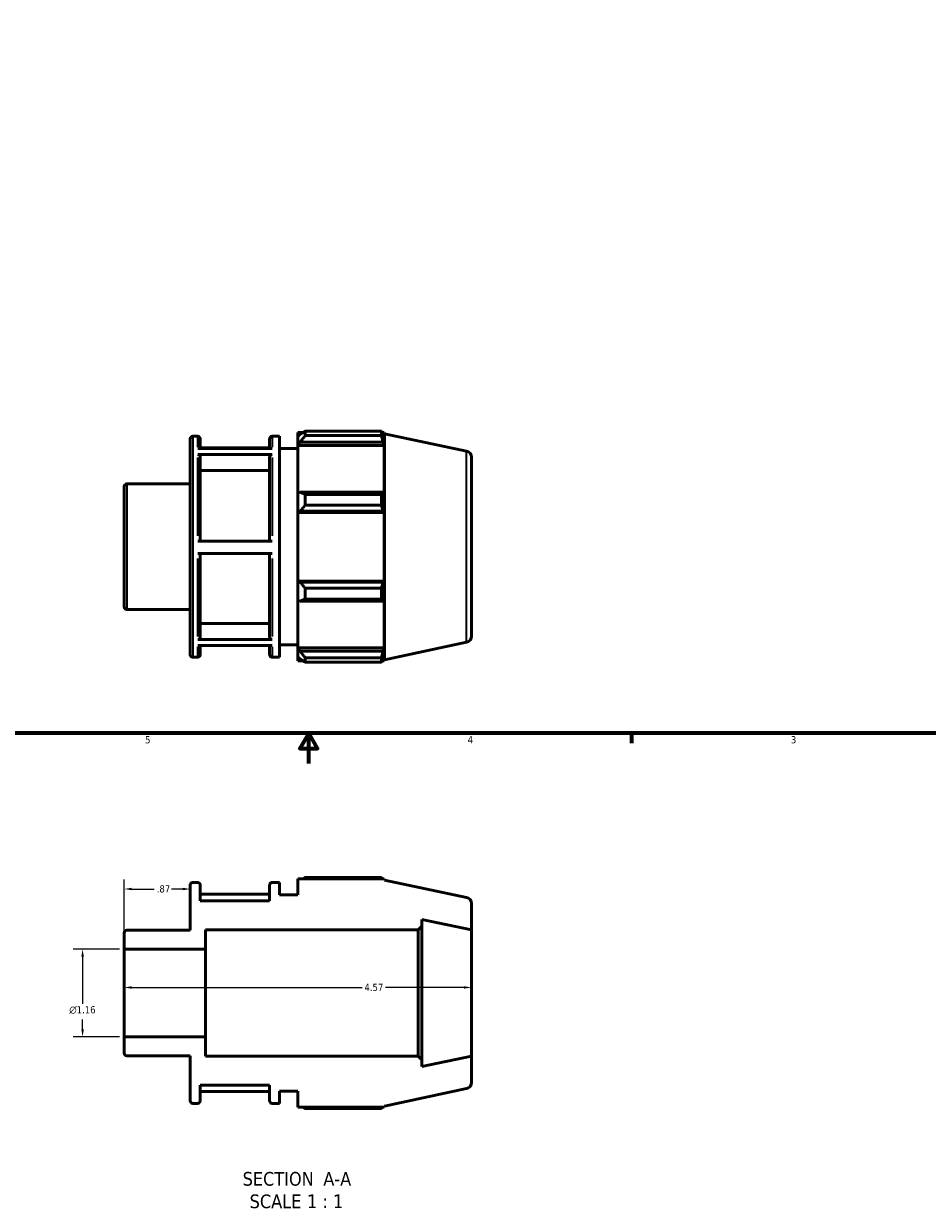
# Model space of a CAD drawing. Header units: inches. Extents: x -2.3 to 37.9, y -5.2 to 26.2.
# Tile 3 of 6: x 13.2 to 25.1, y -5.2 to 10.3. Entities that reach past the tile are written whole.
import ezdxf

# ---------------------------------------------------------------- set-up
doc = ezdxf.new("R2010")
doc.units = ezdxf.units.IN
doc.header["$MEASUREMENT"] = 0
for name, color, linetype, lineweight in [('Border (ANSI)', 7, 'Continuous', 70), ('Dimension (ANSI)', 7, 'Continuous', 25), ('Symbol (ANSI)', 7, 'Continuous', 25), ('Visible (ANSI)', 7, 'Continuous', 50), ('Visible Narrow (ANSI)', 7, 'Continuous', 35)]:
    doc.layers.add(name, color=color, linetype=linetype, lineweight=lineweight)
doc.styles.add('Label Text (ANSI)', font='tahoma.ttf')
doc.styles.add('Note Text (ANSI)', font='tahoma.ttf')
doc.dimstyles.new('Default (ANSI)', dxfattribs={"dimtxt": 0.094488, "dimasz": 0.098425, "dimexe": 0.125, "dimexo": 0.0625, "dimgap": 0.031496, "dimtad": 0, "dimtih": 1, "dimtoh": 1, "dimrnd": 1e-08, "dimzin": 4, "dimdsep": 46, "dimtxsty": 'Note Text (ANSI)', "dimcen": 0.09, "dimdle": 0.393701, "dimclrd": 256, "dimclre": 256, "dimclrt": 5, "dimadec": 0, "dimazin": 1, "dimtfac": 1, "dimtofl": 0, "dimtmove": 0, "dimatfit": 3, "dimfxl": 1, "dimtolj": 1, "dimtzin": 4, "dimlwd": -1, "dimlwe": -1, "dimarcsym": 0})

# ---------------------------------------------------------------- blocks, each defined once
blk = doc.blocks.new('Borders Default Border')
at = {"layer": 'Border (ANSI)'}
blk.add_line((21.25, 1), (21.25, 0.866), dxfattribs=at)
at = {"layer": 'Border (ANSI)', "flags": 128}
for points in [[(0.5, 1), (0.5, 21), (33.5, 21), (33.5, 1), (0.5, 1)], [(17, 0.6), (17, 1), (16.885, 0.8), (17.115, 0.8), (17, 1)]]:
    blk.add_lwpolyline(points, dxfattribs=at)
at = {"layer": 'Border (ANSI)', "color": 5, "true_color": 0x0000ff, "char_height": 0.0945, "attachment_point": 7, "style": 'Note Text (ANSI)'}
for s, insert in [('5', (14.847, 0.864)), ('4', (19.092, 0.866)), ('3', (23.346, 0.864))]:
    blk.add_mtext(s, dxfattribs=dict(at, insert=insert))
blk = doc.blocks.new('*D7')
at = {"layer": 'Defpoints', "color": 0, "transparency": 16777216}
for p in [(15.442, -1.05), (15.442, -1.295), (14.572, -1.84)]:
    blk.add_point(p, dxfattribs=at)
at = {"layer": 'Dimension (ANSI)', "transparency": 16777216}
for p, q in [((14.572, -1.778), (14.572, -0.925)), ((14.67, -1.05), (14.968, -1.05)), ((15.343, -1.05), (15.196, -1.05))]:
    blk.add_line(p, q, dxfattribs=at)
for points in [[(14.67, -1.034), (14.67, -1.066), (14.572, -1.05)], [(15.343, -1.034), (15.343, -1.066), (15.442, -1.05)]]:
    blk.add_solid(points, dxfattribs=at)
at = {"layer": 'Dimension (ANSI)', "color": 5, "transparency": 16777216, "insert": (15, -1.001), "char_height": 0.0945, "attachment_point": 1, "style": 'Note Text (ANSI)'}
blk.add_mtext('\\A1;.87', dxfattribs=at)
blk = doc.blocks.new('*D8')
at = {"layer": 'Defpoints', "color": 0, "transparency": 16777216}
for p in [(14.572, -2.418), (19.142, -2.345), (19.142, -2.418)]:
    blk.add_point(p, dxfattribs=at)
at = {"layer": 'Dimension (ANSI)', "transparency": 16777216}
for p, q in [((14.67, -2.345), (17.703, -2.345)), ((19.043, -2.345), (18.011, -2.345))]:
    blk.add_line(p, q, dxfattribs=at)
for points in [[(14.67, -2.328), (14.67, -2.361), (14.572, -2.345)], [(19.043, -2.328), (19.043, -2.361), (19.142, -2.345)]]:
    blk.add_solid(points, dxfattribs=at)
at = {"layer": 'Dimension (ANSI)', "color": 5, "transparency": 16777216, "insert": (17.734, -2.296), "char_height": 0.0945, "attachment_point": 1, "style": 'Note Text (ANSI)'}
blk.add_mtext('\\A1;4.57', dxfattribs=at)
blk = doc.blocks.new('*D10')
at = {"layer": 'Defpoints', "color": 0, "transparency": 16777216}
for p in [(14.572, -1.84), (14.024, -2.995), (14.572, -2.995)]:
    blk.add_point(p, dxfattribs=at)
at = {"layer": 'Dimension (ANSI)', "transparency": 16777216}
for p, q in [((14.509, -1.84), (13.899, -1.84)), ((14.024, -1.939), (14.024, -2.559)), ((14.024, -2.897), (14.024, -2.764)), ((14.509, -2.995), (13.899, -2.995))]:
    blk.add_line(p, q, dxfattribs=at)
for points in [[(14.008, -1.939), (14.041, -1.939), (14.024, -1.84)], [(14.008, -2.897), (14.041, -2.897), (14.024, -2.995)]]:
    blk.add_solid(points, dxfattribs=at)
at = {"layer": 'Dimension (ANSI)', "color": 5, "transparency": 16777216, "insert": (13.849, -2.591), "char_height": 0.09449, "attachment_point": 1, "style": 'Note Text (ANSI)'}
blk.add_mtext('\\A1;{\\fAIGDT|b0|i0;\\H0.0945;\\ln}\\fTahoma|b0|i0;\\H0.0945;1.16', dxfattribs=at)

msp = doc.modelspace()

# ---------------------------------------------------------------- linework, layer by layer
at = {"layer": 'Visible (ANSI)'}
for p, q in [((16.954, 4.971), (16.954, 4.913)), ((16.954, 4.971), (17.957, 4.971)), ((17.957, 4.913), (17.957, 4.971)), ((15.442, 2.031), (15.442, 4.872)), ((15.475, 4.905), (15.539, 4.905)), ((15.572, 4.872), (15.572, 4.745)), ((16.486, 4.745), (16.486, 4.872)), ((16.52, 4.905), (16.617, 4.905)), ((16.617, 1.998), (16.617, 4.905)), ((16.857, 4.954), (16.857, 4.9)), ((16.857, 4.954), (16.926, 4.954)), ((16.889, 4.93), (16.857, 4.9)), ((16.857, 4.798), (16.857, 4.9)), ((16.857, 4.798), (16.889, 4.827)), ((16.889, 4.827), (17.978, 4.827)), ((17.957, 4.913), (16.954, 4.913)), ((17.967, 4.954), (17.994, 4.954)), ((17.994, 4.884), (17.978, 4.93)), ((17.978, 4.827), (17.994, 4.784)), ((17.999, 4.938), (17.994, 4.954)), ((17.994, 4.884), (17.994, 4.954)), ((17.999, 1.966), (17.999, 4.938)), ((19.076, 4.709), (17.999, 4.938)), ((15.539, 4.745), (16.52, 4.745)), ((16.52, 4.664), (15.539, 4.664)), ((16.486, 4.752), (15.572, 4.752)), ((16.617, 4.744), (16.857, 4.744)), ((16.857, 4.784), (16.857, 4.798)), ((16.857, 4.784), (16.857, 4.153)), ((16.857, 4.784), (17.994, 4.784)), ((17.994, 4.145), (17.994, 4.784)), ((15.572, 4.635), (15.572, 3.525)), ((16.486, 3.525), (16.486, 4.635)), ((19.142, 4.628), (19.142, 2.276)), ((16.486, 4.454), (15.572, 4.454)), ((14.572, 2.66), (14.572, 4.244)), ((14.605, 4.277), (15.442, 4.277)), ((16.889, 4.168), (16.857, 4.153)), ((16.857, 3.908), (16.857, 4.153)), ((17.978, 4.168), (16.889, 4.168)), ((16.954, 4.14), (16.954, 3.999)), ((16.954, 4.14), (17.957, 4.14)), ((17.957, 3.999), (17.957, 4.14)), ((17.994, 4.145), (17.978, 4.168)), ((16.857, 3.908), (16.889, 3.918)), ((16.857, 3.903), (16.857, 3.908)), ((16.857, 3.903), (16.857, 3)), ((16.857, 3.903), (17.994, 3.903)), ((16.889, 3.918), (17.978, 3.918)), ((17.957, 3.999), (16.954, 3.999)), ((17.978, 3.918), (17.994, 3.903)), ((17.994, 3), (17.994, 3.903)), ((15.539, 3.525), (16.52, 3.525)), ((16.52, 3.363), (15.539, 3.363)), ((15.572, 3.363), (15.572, 2.26)), ((16.486, 2.26), (16.486, 3.363)), ((16.857, 2.995), (16.857, 3)), ((16.857, 3), (17.994, 3)), ((16.857, 2.751), (16.857, 2.995)), ((16.889, 2.986), (16.857, 2.995)), ((17.978, 2.986), (16.889, 2.986)), ((17.994, 3), (17.978, 2.986)), ((16.954, 2.905), (16.954, 2.764)), ((16.954, 2.905), (17.957, 2.905)), ((17.957, 2.764), (17.957, 2.905)), ((16.857, 2.751), (16.889, 2.736)), ((16.857, 2.751), (16.857, 2.12)), ((16.889, 2.736), (17.978, 2.736)), ((17.957, 2.764), (16.954, 2.764)), ((17.978, 2.736), (17.994, 2.758)), ((17.994, 2.12), (17.994, 2.758)), ((14.605, 2.627), (15.442, 2.627)), ((15.572, 2.441), (16.486, 2.441)), ((15.539, 2.231), (16.52, 2.231)), ((19.076, 2.195), (17.999, 1.966)), ((16.52, 2.151), (15.539, 2.151)), ((15.572, 2.151), (15.572, 2.031)), ((16.486, 2.031), (16.486, 2.151)), ((16.617, 2.16), (16.857, 2.16)), ((16.857, 2.105), (16.857, 2.12)), ((16.857, 2.12), (17.994, 2.12)), ((16.857, 2.004), (16.857, 2.105)), ((16.889, 2.077), (16.857, 2.105)), ((17.978, 2.077), (16.889, 2.077)), ((17.994, 2.12), (17.978, 2.077)), ((17.978, 1.973), (17.994, 2.019)), ((17.994, 1.95), (17.994, 2.019)), ((15.475, 1.998), (15.539, 1.998)), ((16.52, 1.998), (16.617, 1.998)), ((16.857, 2.004), (16.889, 1.973)), ((16.857, 2.004), (16.857, 1.95)), ((16.857, 1.95), (16.926, 1.95)), ((16.954, 1.991), (16.954, 1.932)), ((16.954, 1.991), (17.957, 1.991)), ((17.957, 1.932), (16.954, 1.932)), ((17.957, 1.932), (17.957, 1.991)), ((17.967, 1.95), (17.994, 1.95)), ((17.999, 1.966), (17.994, 1.95)), ((17.994, -0.916), (16.857, -0.916)), ((16.857, -0.916), (16.857, -1.126)), ((17.957, -0.898), (16.954, -0.898)), ((17.999, -0.932), (17.994, -0.916)), ((15.442, -0.997), (15.442, -1.593)), ((15.539, -0.964), (15.475, -0.964)), ((15.572, -1.207), (15.572, -0.997)), ((16.486, -0.997), (16.486, -1.207)), ((16.617, -0.964), (16.52, -0.964)), ((16.617, -1.126), (16.617, -0.964)), ((19.076, -1.161), (17.999, -0.932)), ((16.486, -1.117), (15.572, -1.117)), ((16.486, -1.207), (15.572, -1.207)), ((16.857, -1.126), (16.617, -1.126)), ((19.142, -1.589), (19.142, -1.242)), ((18.439, -1.589), (18.489, -1.539)), ((18.489, -1.539), (18.489, -1.45)), ((18.489, -1.45), (19.142, -1.589)), ((18.489, -3.296), (18.489, -1.539)), ((14.572, -1.626), (14.572, -1.84)), ((15.442, -1.593), (14.605, -1.593)), ((15.642, -1.84), (15.642, -1.589)), ((15.642, -1.589), (18.439, -1.589)), ((18.439, -1.589), (18.439, -3.247)), ((19.142, -3.247), (19.142, -1.589)), ((14.572, -1.84), (15.642, -1.84)), ((14.572, -2.995), (14.572, -1.84)), ((15.642, -2.995), (15.642, -1.84)), ((15.642, -2.995), (14.572, -2.995)), ((14.572, -2.995), (14.572, -3.21)), ((15.642, -3.247), (15.642, -2.995)), ((14.605, -3.243), (15.442, -3.243)), ((15.442, -3.243), (15.442, -3.838)), ((18.439, -3.247), (15.642, -3.247)), ((18.489, -3.296), (18.439, -3.247)), ((19.142, -3.247), (18.489, -3.385)), ((19.142, -3.594), (19.142, -3.247)), ((18.489, -3.385), (18.489, -3.296)), ((15.572, -3.838), (15.572, -3.629)), ((15.572, -3.629), (16.486, -3.629)), ((15.572, -3.712), (16.486, -3.712)), ((16.486, -3.629), (16.486, -3.838)), ((16.617, -3.871), (16.617, -3.71)), ((16.617, -3.71), (16.857, -3.71)), ((16.857, -3.71), (16.857, -3.92)), ((17.999, -3.904), (19.076, -3.675)), ((15.475, -3.871), (15.539, -3.871)), ((16.52, -3.871), (16.617, -3.871)), ((16.857, -3.92), (17.994, -3.92)), ((16.954, -3.937), (17.957, -3.937)), ((17.994, -3.92), (17.999, -3.904))]:
    msp.add_line(p, q, dxfattribs=at)
for centre, radius, start, end in [((15.475, 4.872), 0.0331, 90, 180), ((15.539, 4.872), 0.0331, 0, 90), ((16.52, 4.872), 0.0331, 90, 180), ((19.059, 4.628), 0.0829, 0, 78), ((14.605, 4.244), 0.0331, 90, 180), ((14.605, 2.66), 0.0331, 180, 270), ((19.059, 2.276), 0.0829, 282, 0), ((15.475, 2.031), 0.0331, 180, 270), ((15.539, 2.031), 0.0331, 270, 0), ((16.52, 2.031), 0.0331, 180, 270), ((15.475, -0.997), 0.0331, 90, 180), ((15.539, -0.997), 0.0331, 0, 90), ((16.52, -0.997), 0.0331, 90, 180), ((19.059, -1.242), 0.0829, 0, 78), ((14.605, -1.626), 0.0331, 90, 180), ((14.605, -3.21), 0.0331, 180, 270), ((19.059, -3.594), 0.0829, 282, 0), ((15.475, -3.838), 0.0331, 180, 270), ((15.539, -3.838), 0.0331, 270, 0), ((16.52, -3.838), 0.0331, 180, 270)]:
    msp.add_arc(centre, radius, start, end, dxfattribs=at)
for points, weights in [([(16.954, 4.971), (16.92, 4.95), (16.889, 4.93)], [1.01291152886, 1.00930626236, 1.00489283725]), ([(17.957, 4.971), (17.968, 4.95), (17.978, 4.93)], [1, 1.00085228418, 1.00088757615]), ([(16.889, 4.827), (16.92, 4.869), (16.954, 4.913)], [1.00489283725, 1.00930626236, 1.01291152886]), ([(17.978, 4.827), (17.968, 4.869), (17.957, 4.913)], [1.00088757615, 1.00085228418, 1]), ([(16.954, 4.14), (16.92, 4.154), (16.889, 4.168)], [1.01291152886, 1.00930626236, 1.00489283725]), ([(17.957, 4.14), (17.968, 4.154), (17.978, 4.168)], [1, 1.00085228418, 1.00088757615]), ([(16.889, 3.918), (16.92, 3.957), (16.954, 3.999)], [1.00489283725, 1.00930626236, 1.01291152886]), ([(17.978, 3.918), (17.968, 3.957), (17.957, 3.999)], [1.00088757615, 1.00085228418, 1]), ([(16.954, 2.905), (16.92, 2.946), (16.889, 2.986)], [1.01291152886, 1.00930626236, 1.00489283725]), ([(17.957, 2.905), (17.968, 2.946), (17.978, 2.986)], [1, 1.00085228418, 1.00088757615]), ([(16.889, 2.736), (16.92, 2.75), (16.954, 2.764)], [1.00489283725, 1.00930626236, 1.01291152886]), ([(17.978, 2.736), (17.968, 2.75), (17.957, 2.764)], [1.00088757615, 1.00085228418, 1]), ([(16.954, 1.991), (16.92, 2.034), (16.889, 2.077)], [1.01291152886, 1.00930626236, 1.00489283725]), ([(17.957, 1.991), (17.968, 2.034), (17.978, 2.077)], [1, 1.00085228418, 1.00088757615]), ([(16.889, 1.973), (16.92, 1.953), (16.954, 1.932)], [1.00489283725, 1.00930626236, 1.01291152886]), ([(17.978, 1.973), (17.968, 1.953), (17.957, 1.932)], [1.00088757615, 1.00085228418, 1]), ([(16.926, -0.916), (16.939, -0.907), (16.954, -0.898)], [1.00968615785, 1.01137248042, 1.01291152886]), ([(17.967, -0.916), (17.962, -0.907), (17.957, -0.898)], [1.00057768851, 1.00036290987, 1]), ([(16.954, -3.937), (16.939, -3.929), (16.926, -3.92)], [1.01291152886, 1.01137248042, 1.00968615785]), ([(17.957, -3.937), (17.962, -3.929), (17.967, -3.92)], [1, 1.00036290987, 1.00057768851])]:
    msp.add_rational_spline(points, weights, degree=2, dxfattribs=at)
for points, knots in [([(15.539, 4.664), (15.543, 4.664), (15.548, 4.663), (15.556, 4.66), (15.56, 4.658), (15.566, 4.653), (15.568, 4.65), (15.571, 4.643), (15.572, 4.639), (15.572, 4.635)], [0, 0, 0, 0, 0.0311556, 0.0311556, 0.0623406, 0.0623406, 0.0935623, 0.0935623, 0.1248157, 0.1248157, 0.1248157, 0.1248157]), ([(16.486, 4.635), (16.486, 4.639), (16.487, 4.643), (16.491, 4.65), (16.493, 4.653), (16.499, 4.658), (16.503, 4.66), (16.511, 4.663), (16.515, 4.664), (16.52, 4.664)], [0.3744568, 0.3744568, 0.3744568, 0.3744568, 0.4057102, 0.4057102, 0.4369318, 0.4369318, 0.4681169, 0.4681169, 0.4992725, 0.4992725, 0.4992725, 0.4992725]), ([(15.572, 2.26), (15.572, 2.256), (15.571, 2.252), (15.568, 2.246), (15.566, 2.242), (15.56, 2.237), (15.556, 2.235), (15.548, 2.232), (15.543, 2.231), (15.539, 2.231)], [0.3743415, 0.3743415, 0.3743415, 0.3743415, 0.4055699, 0.4055699, 0.4367766, 0.4367766, 0.4679583, 0.4679583, 0.4991197, 0.4991197, 0.4991197, 0.4991197]), ([(16.52, 2.231), (16.515, 2.231), (16.511, 2.232), (16.503, 2.235), (16.499, 2.237), (16.493, 2.242), (16.491, 2.246), (16.487, 2.252), (16.486, 2.256), (16.486, 2.26)], [0, 0, 0, 0, 0.0311615, 0.0311615, 0.0623431, 0.0623431, 0.0935498, 0.0935498, 0.1247783, 0.1247783, 0.1247783, 0.1247783])]:
    msp.add_open_spline(points, degree=3, knots=knots, dxfattribs=at)
at = {"layer": 'Visible Narrow (ANSI)'}
for p, q in [((15.475, 4.887), (15.475, 2.016)), ((15.539, 4.761), (15.539, 4.905)), ((16.52, 4.905), (16.52, 4.761)), ((19.076, 2.21), (19.076, 4.693)), ((15.539, 3.593), (15.539, 4.625)), ((16.52, 4.625), (16.52, 3.593)), ((14.605, 4.267), (14.605, 2.637)), ((15.539, 2.269), (15.539, 3.296)), ((16.52, 3.296), (16.52, 2.269)), ((15.539, 1.999), (15.539, 2.136)), ((16.52, 2.136), (16.52, 1.999))]:
    msp.add_line(p, q, dxfattribs=at)

# ---------------------------------------------------------------- block references
msp.add_blockref('Borders Default Border', (0, 0))

# ---------------------------------------------------------------- texts
at = {"layer": 'Symbol (ANSI)', "char_height": 0.18, "attachment_point": 7, "style": 'Label Text (ANSI)'}
for s, insert in [('SECTION', (16.131, -4.955)), (' A-A', (17.125, -4.951)), ('SCALE', (16.223, -5.251)), (' 1 : 1', (16.911, -5.247))]:
    msp.add_mtext(s, dxfattribs=dict(at, insert=insert))

# ---------------------------------------------------------------- dimensions: what is measured, and where the dimension line sits
at = {"layer": 'Dimension (ANSI)'}
for base, p1, p2, override, picture, middle in [((15.442, -1.05), (14.572, -1.84), (15.442, -1.295), {"dimgap": 0.031496, "dimtih": 0, "dimtoh": 0, "dimdec": 2, "dimse2": 1, "dimtol": 0, "dimlim": 0, "dimtp": 0, "dimtm": 0, "dimtdec": 2, "dimatfit": 1}, '*D7', (15.082, -1.05)), ((19.142, -2.345), (14.572, -2.418), (19.142, -2.418), {"dimgap": 0.031496, "dimtih": 0, "dimtoh": 0, "dimdec": 2, "dimse1": 1, "dimse2": 1, "dimtol": 0, "dimlim": 0, "dimtp": 0, "dimtm": 0, "dimtdec": 2, "dimatfit": 1}, '*D8', (17.857, -2.345))]:
    dim = msp.add_linear_dim(base=base, p1=p1, p2=p2, angle=180, dimstyle='Default (ANSI)', override=override, dxfattribs=at)
    dim.commit()
    dim.dimension.update_dxf_attribs({"geometry": picture, "text_midpoint": middle, "dimtype": 160})
dim = msp.add_linear_dim(base=(14.024201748, -2.995318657), p1=(14.571851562, -1.840318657), p2=(14.571851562, -2.995318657), angle=90, text='{\\fAIGDT|b0|i0;\\H0.0945;\\ln}\\fTahoma|b0|i0;\\H0.0945;<>', dimstyle='Default (ANSI)', override={"dimgap": 0.031496, "dimdec": 2, "dimtol": 0, "dimlim": 0, "dimtp": 0, "dimtm": 0, "dimtdec": 2, "dimatfit": 1}, dxfattribs=at)
dim.commit()
dim.dimension.update_dxf_attribs({"geometry": '*D10', "text_midpoint": (14.024201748, -2.661771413), "dimtype": 160})

doc.saveas('drawing.dxf')
